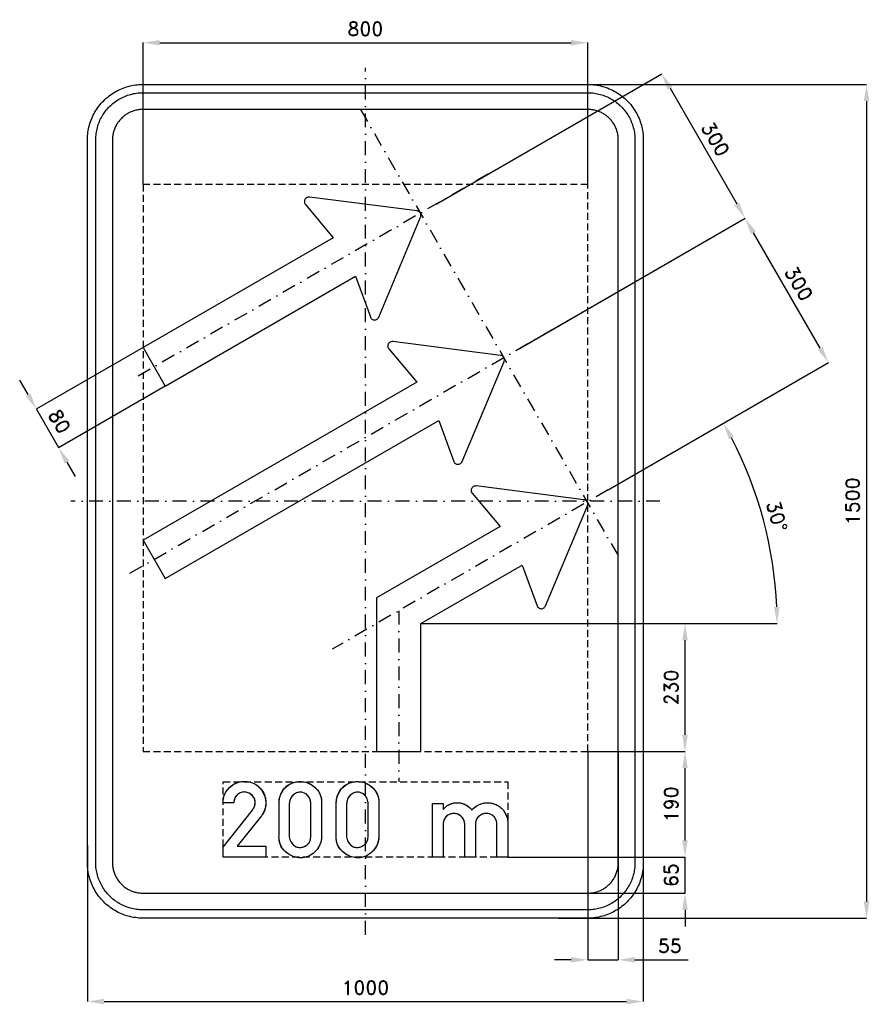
# Model space of a CAD drawing. Header units: millimetres. Extents: x -622 to 907, y -905 to 866.
import ezdxf

# ---------------------------------------------------------------- set-up
doc = ezdxf.new("R2010")
doc.units = ezdxf.units.MM
doc.header["$LTSCALE"] = 5
doc.linetypes.add('ČERCHOVANÁX2', pattern=[2, 1, -0.5, 0, -0.5])
doc.linetypes.add('ČÁRKOVANÁX2', pattern=[1.5, 1, -0.5])
doc.layers.add('Kóty', color=2, linetype='Continuous')
doc.layers.add('Značka', color=7, linetype='Continuous')
doc.styles.get("Standard").update_dxf_attribs({"font": 'romand.shx', "height": 25})
doc.dimstyles.get("Standard").update_dxf_attribs({"dimtxt": 25, "dimasz": 30, "dimexe": 0.18, "dimexo": 0.0625, "dimgap": 12.5, "dimtad": 1, "dimdec": 0, "dimzin": 0, "dimdsep": 46, "dimtxsty": 'Standard', "dimcen": 0.09, "dimadec": 0, "dimazin": 0, "dimtfac": 1, "dimtdec": 0, "dimtofl": 0, "dimtmove": 0, "dimatfit": 3, "dimfxl": 1, "dimtolj": 1, "dimtzin": 0, "dimarcsym": 0})

# ---------------------------------------------------------------- blocks, each defined once
blk = doc.blocks.new('*D0')
at = {"layer": 'Defpoints', "color": 0, "transparency": 16777216}
for p in [(256.1, -640), (575, -640), (382, -705)]:
    blk.add_point(p, dxfattribs=at)
at = {"layer": 'Kóty', "color": 0, "lineweight": -2, "transparency": 16777216}
for p, q in [((575, -610), (575, -580)), ((256.2, -640), (575.2, -640)), ((382.1, -705), (575.2, -705)), ((575, -735), (575, -765))]:
    blk.add_line(p, q, dxfattribs=at)
at = {"layer": 'Kóty', "color": 0, "transparency": 16777216}
for points in [[(570, -610), (580, -610), (575, -640)], [(570, -735), (580, -735), (575, -705)]]:
    blk.add_solid(points, dxfattribs=at)
at = {"layer": 'Kóty', "color": 0, "transparency": 16777216, "insert": (550, -672.5), "char_height": 25, "attachment_point": 5, "rotation": 90}
blk.add_mtext('\\A1;65', dxfattribs=at)
blk = doc.blocks.new('*D1')
at = {"layer": 'Defpoints', "color": 0, "transparency": 16777216}
for p in [(400, -450.0625), (575, -450.0625), (256.03, -640)]:
    blk.add_point(p, dxfattribs=at)
at = {"layer": 'Kóty', "color": 0, "lineweight": -2, "transparency": 16777216}
for p, q in [((400.0625, -450.0625), (575.18, -450.0625)), ((575, -610), (575, -480.0625)), ((256.0925, -640), (575.18, -640))]:
    blk.add_line(p, q, dxfattribs=at)
at = {"layer": 'Kóty', "color": 0, "transparency": 16777216}
for points in [[(570, -480.0625), (580, -480.0625), (575, -450.0625)], [(570, -610), (580, -610), (575, -640)]]:
    blk.add_solid(points, dxfattribs=at)
at = {"layer": 'Kóty', "color": 0, "transparency": 16777216, "insert": (550, -545.03125), "char_height": 25, "attachment_point": 5, "rotation": 90}
blk.add_mtext('\\A1;190', dxfattribs=at)
blk = doc.blocks.new('*D2')
at = {"layer": 'Defpoints', "color": 0, "transparency": 16777216}
for p in [(400, 825), (-400, 570), (400, 570)]:
    blk.add_point(p, dxfattribs=at)
at = {"layer": 'Kóty', "color": 0, "lineweight": -2, "transparency": 16777216}
for p, q in [((-400, 570.0625), (-400, 825.18)), ((-370, 825), (370, 825)), ((400, 570.0625), (400, 825.18))]:
    blk.add_line(p, q, dxfattribs=at)
at = {"layer": 'Kóty', "color": 0, "transparency": 16777216}
for points in [[(-370, 830), (-370, 820), (-400, 825)], [(370, 830), (370, 820), (400, 825)]]:
    blk.add_solid(points, dxfattribs=at)
at = {"layer": 'Kóty', "color": 0, "transparency": 16777216, "insert": (0, 850), "char_height": 25, "attachment_point": 5}
blk.add_mtext('\\A1;800', dxfattribs=at)
blk = doc.blocks.new('*D3')
at = {"layer": 'Defpoints', "color": 0, "transparency": 16777216}
for p in [(127.4, 534.8), (683, 509.2), (277.3, 275)]:
    blk.add_point(p, dxfattribs=at)
at = {"layer": 'Kóty', "color": 0, "lineweight": -2, "transparency": 16777216}
for p, q in [((127.4, 534.8), (533.2, 769.1)), ((548, 743), (668, 535.1)), ((277.4, 275), (683.2, 509.3))]:
    blk.add_line(p, q, dxfattribs=at)
at = {"layer": 'Kóty', "color": 0, "transparency": 16777216}
for points in [[(552.3, 745.5), (543.7, 740.5), (533, 769)], [(672.3, 537.6), (663.7, 532.6), (683, 509.2)]]:
    blk.add_solid(points, dxfattribs=at)
at = {"layer": 'Kóty', "color": 0, "transparency": 16777216, "insert": (629.7, 651.6), "char_height": 25, "attachment_point": 5, "rotation": 299.9979}
blk.add_mtext('\\A1;300', dxfattribs=at)
blk = doc.blocks.new('*D4')
at = {"layer": 'Defpoints', "color": 0, "transparency": 16777216}
for p in [(356.4, 750), (347.4, -750), (901.5, -750)]:
    blk.add_point(p, dxfattribs=at)
at = {"layer": 'Kóty', "color": 0, "lineweight": -2, "transparency": 16777216}
for p, q in [((356.5, 750), (901.7, 750)), ((901.5, 720), (901.5, -720)), ((347.5, -750), (901.7, -750))]:
    blk.add_line(p, q, dxfattribs=at)
at = {"layer": 'Kóty', "color": 0, "transparency": 16777216}
for points in [[(896.5, 720), (906.5, 720), (901.5, 750)], [(896.5, -720), (906.5, -720), (901.5, -750)]]:
    blk.add_solid(points, dxfattribs=at)
at = {"layer": 'Kóty', "color": 0, "transparency": 16777216, "insert": (876.5, 0), "char_height": 25, "attachment_point": 5, "rotation": 90}
blk.add_mtext('\\A1;1500', dxfattribs=at)
blk = doc.blocks.new('*D5')
at = {"layer": 'Defpoints', "color": 0, "transparency": 16777216}
for p in [(-399.9, 276.6), (-359.9, 207.3), (-551.8, 96.5)]:
    blk.add_point(p, dxfattribs=at)
at = {"layer": 'Kóty', "color": 0, "lineweight": -2, "transparency": 16777216}
for p, q in [((-400, 276.5), (-592, 165.7)), ((-606.8, 191.8), (-621.8, 217.8)), ((-360, 207.3), (-552, 96.4)), ((-536.8, 70.5), (-521.8, 44.6))]:
    blk.add_line(p, q, dxfattribs=at)
at = {"layer": 'Kóty', "color": 0, "transparency": 16777216}
for points in [[(-602.5, 194.3), (-611.1, 189.3), (-591.8, 165.8)], [(-532.5, 73), (-541.1, 68), (-551.8, 96.5)]]:
    blk.add_solid(points, dxfattribs=at)
at = {"layer": 'Kóty', "color": 0, "transparency": 16777216, "insert": (-550.2, 143.7), "char_height": 25, "attachment_point": 5, "rotation": 300.0007}
blk.add_mtext('\\A1;80', dxfattribs=at)
blk = doc.blocks.new('*D6')
at = {"layer": 'Defpoints', "color": 0, "transparency": 16777216}
for p in [(400, -450), (455, -450), (455, -825)]:
    blk.add_point(p, dxfattribs=at)
at = {"layer": 'Kóty', "color": 0, "lineweight": -2, "transparency": 16777216}
for p, q in [((400, -450.1), (400, -825.2)), ((455, -450.1), (455, -825.2)), ((370, -825), (340, -825)), ((485, -825), (580.5, -825))]:
    blk.add_line(p, q, dxfattribs=at)
at = {"layer": 'Kóty', "color": 0, "transparency": 16777216}
for points in [[(370, -820), (370, -830), (400, -825)], [(485, -820), (485, -830), (455, -825)]]:
    blk.add_solid(points, dxfattribs=at)
at = {"layer": 'Kóty', "color": 0, "transparency": 16777216, "insert": (547.7, -800), "char_height": 25, "attachment_point": 5}
blk.add_mtext('\\A1;55', dxfattribs=at)
blk = doc.blocks.new('*D7')
at = {"layer": 'Defpoints', "color": 0, "transparency": 16777216}
for p in [(500, -548.8), (-500, -619.3), (500, -900)]:
    blk.add_point(p, dxfattribs=at)
at = {"layer": 'Kóty', "color": 0, "lineweight": -2, "transparency": 16777216}
for p, q in [((500, -548.9), (500, -900.2)), ((-500, -619.4), (-500, -900.2)), ((-470, -900), (470, -900))]:
    blk.add_line(p, q, dxfattribs=at)
at = {"layer": 'Kóty', "color": 0, "transparency": 16777216}
for points in [[(-470, -895), (-470, -905), (-500, -900)], [(470, -895), (470, -905), (500, -900)]]:
    blk.add_solid(points, dxfattribs=at)
at = {"layer": 'Kóty', "color": 0, "transparency": 16777216, "insert": (0, -875), "char_height": 25, "attachment_point": 5}
blk.add_mtext('\\A1;1000', dxfattribs=at)
blk = doc.blocks.new('*D8')
at = {"layer": 'Defpoints', "color": 0, "transparency": 16777216}
for p in [(100.01, -219.993), (575, -219.993), (400, -450.0625)]:
    blk.add_point(p, dxfattribs=at)
at = {"layer": 'Kóty', "color": 0, "lineweight": -2, "transparency": 16777216}
for p, q in [((100.0725, -219.993), (575.18, -219.993)), ((575, -420.0625), (575, -249.993)), ((400.0625, -450.0625), (575.18, -450.0625))]:
    blk.add_line(p, q, dxfattribs=at)
at = {"layer": 'Kóty', "color": 0, "transparency": 16777216}
for points in [[(570, -249.993), (580, -249.993), (575, -219.993)], [(570, -420.0625), (580, -420.0625), (575, -450.0625)]]:
    blk.add_solid(points, dxfattribs=at)
at = {"layer": 'Kóty', "color": 0, "transparency": 16777216, "insert": (550, -335.02775), "char_height": 25, "attachment_point": 5, "rotation": 90}
blk.add_mtext('\\A1;230', dxfattribs=at)
blk = doc.blocks.new('*D9')
at = {"layer": 'Defpoints', "color": 0, "transparency": 16777216}
for p in [(436.6, 20.5), (729.7, -94.9), (100.1, -220), (575.2, -220), (-59.9, -266.1)]:
    blk.add_point(p, dxfattribs=at)
at = {"layer": 'Kóty', "color": 0, "lineweight": -2, "transparency": 16777216}
for p, q in [((436.7, 20.6), (644.3, 140.4)), ((575.2, -220), (740.8, -220))]:
    blk.add_line(p, q, dxfattribs=at)
blk.add_arc((20, -220), 720.6, 2.3854, 27.6125, dxfattribs=at)
at = {"layer": 'Kóty', "color": 0, "transparency": 16777216}
for points in [[(654.2, 111.6), (662.9, 116.4), (644.1, 140.3)], [(745, -189.9), (735, -190.1), (740.6, -220)]]:
    blk.add_solid(points, dxfattribs=at)
at = {"layer": 'Kóty', "color": 0, "transparency": 16777216, "insert": (740.2, -27), "char_height": 25, "attachment_point": 5, "rotation": 284.9989}
blk.add_mtext('\\A1;30°', dxfattribs=at)
blk = doc.blocks.new('*D10')
at = {"layer": 'Defpoints', "color": 0, "transparency": 16777216}
for p in [(683, 509.2), (286.7, 280.4), (436.6, 20.5)]:
    blk.add_point(p, dxfattribs=at)
at = {"layer": 'Kóty', "color": 0, "lineweight": -2, "transparency": 16777216}
for p, q in [((286.7, 280.4), (683.2, 509.3)), ((818, 275.3), (698, 483.2)), ((436.7, 20.6), (833.2, 249.4))]:
    blk.add_line(p, q, dxfattribs=at)
at = {"layer": 'Kóty', "color": 0, "transparency": 16777216}
for points in [[(702.3, 485.7), (693.7, 480.7), (683, 509.2)], [(822.3, 277.8), (813.7, 272.8), (833, 249.4)]]:
    blk.add_solid(points, dxfattribs=at)
at = {"layer": 'Kóty', "color": 0, "transparency": 16777216, "insert": (779.7, 391.8), "char_height": 25, "attachment_point": 5, "rotation": 299.9979}
blk.add_mtext('\\A1;300', dxfattribs=at)

msp = doc.modelspace()

# ---------------------------------------------------------------- linework, layer by layer
at = {"layer": 'Kóty'}
for points in [[(-591.8, 165.8), (-551.8, 96.5)], [(575, -705), (575, -640)], [(400, -825), (455, -825)]]:
    msp.add_lwpolyline(points, dxfattribs=at)
at = {"layer": 'Značka', "color": 6, "linetype": 'ČERCHOVANÁX2', "ltscale": 5}
for p, q in [((220.4, 588.5), (-423.4, 216.9)), ((-423.4, -129.5), (436.6, 366.9)), ((436.6, 20.5), (-59.9, -266.1)), ((60, -196.9), (60, -505))]:
    msp.add_line(p, q, dxfattribs=at)
for points in [[(0, -780), (0, 780)], [(-8.9, 705), (455, -98.3)], [(530, 0), (-530, 0)]]:
    msp.add_lwpolyline(points, dxfattribs=at)
at = {"layer": 'Značka', "color": 5}
for points in [[(-400, -750), (-400.4, -750), (-400.8, -750, -0.03218), (-413.7, -749.1, -0.035443), (-426.4, -746.5, -0.036267), (-438.7, -742.3, -0.03442), (-450.2, -736.5, -0.033722), (-461, -729.3, -0.034085), (-470.7, -720.7, -0.034209), (-479.3, -711, -0.034229), (-486.5, -700.2, -0.034044), (-492.3, -688.7, -0.033412), (-496.5, -676.4, -0.034127), (-499.1, -663.7, -0.036745), (-500, -650.8), (-500, -650.4), (-500, -650), (-500, 650), (-500, 650.4), (-500, 650.8, -0.03218), (-499.1, 663.7, -0.035441), (-496.5, 676.4, -0.03627), (-492.3, 688.7, -0.034417), (-486.5, 700.2, -0.033719), (-479.3, 711, -0.034078), (-470.7, 720.7, -0.034208), (-461, 729.3, -0.034227), (-450.2, 736.5, -0.034051), (-438.7, 742.3, -0.033416), (-426.4, 746.5, -0.034129), (-413.7, 749.1, -0.036746), (-400.8, 750), (-400.4, 750), (-400, 750), (400, 750), (400.4, 750), (400.8, 750, -0.032179), (413.7, 749.1, -0.035451), (426.4, 746.5, -0.036282), (438.7, 742.3, -0.034425), (450.2, 736.5, -0.033731), (461, 729.3, -0.034081), (470.7, 720.7, -0.034214), (479.3, 711, -0.034229), (486.5, 700.2, -0.034034), (492.3, 688.6, -0.033411), (496.5, 676.4, -0.034122), (499.1, 663.7, -0.036741), (500, 650.8), (500, 650.4), (500, 650), (500, -650), (500, -650.4), (500, -650.8, -0.032179), (499.1, -663.7, -0.035442), (496.5, -676.4, -0.036264), (492.3, -688.7, -0.034415), (486.5, -700.2, -0.033719), (479.3, -711, -0.034086), (470.7, -720.7, -0.034205), (461, -729.3, -0.03423), (450.2, -736.5, -0.034046), (438.7, -742.3, -0.033413), (426.4, -746.5, -0.034127), (413.7, -749.1, -0.036745), (400.8, -750), (400.4, -750), (400, -750), (-400, -750)], [(-400, -735), (-400.3, -735), (-400.7, -735, -0.03218), (-411.6, -734.2, -0.035443), (-422.4, -732, -0.036267), (-432.9, -728.5, -0.03442), (-442.7, -723.5, -0.033721), (-451.9, -717.4, -0.034085), (-460.1, -710.1, -0.034209), (-467.4, -701.9, -0.034229), (-473.5, -692.7, -0.034045), (-478.4, -682.9, -0.033412), (-482, -672.4, -0.034127), (-484.3, -661.6, -0.036745), (-485, -650.7), (-485, -650.3), (-485, -650), (-485, 650), (-485, 650.3), (-485, 650.7, -0.032181), (-484.2, 661.6, -0.035444), (-482, 672.4, -0.036267), (-478.5, 682.9, -0.034419), (-473.5, 692.7, -0.033711), (-467.4, 701.9, -0.034078), (-460.1, 710.1, -0.034195), (-451.9, 717.4, -0.034219), (-442.7, 723.5, -0.034051), (-432.9, 728.4, -0.033409), (-422.4, 732, -0.034121), (-411.6, 734.3, -0.036745), (-400.7, 735), (-400.3, 735), (-400, 735), (400, 735), (400.3, 735), (400.7, 735, -0.032174), (411.6, 734.2, -0.03544), (422.4, 732, -0.036261), (432.9, 728.5, -0.03443), (442.7, 723.5, -0.033731), (451.9, 717.4, -0.03408), (460.1, 710.1, -0.034212), (467.4, 701.9, -0.03423), (473.5, 692.7, -0.034037), (478.4, 682.9, -0.033418), (482, 672.4, -0.034127), (484.3, 661.6, -0.036751), (485, 650.7), (485, 650.3), (485, 650), (485, -650), (485, -650.3), (485, -650.7, -0.032185), (484.2, -661.6, -0.03545), (482, -672.4, -0.036271), (478.5, -682.9, -0.034419), (473.5, -692.7, -0.033715), (467.4, -701.9, -0.034083), (460.1, -710.1, -0.034209), (451.9, -717.4, -0.034231), (442.7, -723.5, -0.034042), (432.9, -728.4, -0.033411), (422.4, -732, -0.034127), (411.6, -734.3, -0.036745), (400.7, -735), (400.3, -735), (400, -735), (-400, -735)], [(-400, -705), (400, -705), (400.2, -705), (400.4, -705, 0.03218), (407.5, -704.5, 0.035442), (414.5, -703.1, 0.036265), (421.3, -700.8, 0.034422), (427.6, -697.6, 0.033717), (433.6, -693.6, 0.034088), (438.9, -688.9, 0.034212), (443.6, -683.6, 0.034229), (447.6, -677.6, 0.034042), (450.7, -671.3, 0.033412), (453.1, -664.5, 0.034125), (454.5, -657.5, 0.036743), (455, -650.4), (455, -650.2), (455, -650), (455, 650), (455, 650.2), (455, 650.4, 0.032187), (454.5, 657.5, 0.035442), (453.1, 664.5, 0.036278), (450.8, 671.3, 0.034421), (447.6, 677.6, 0.033718), (443.6, 683.5, 0.034078), (438.9, 688.9, 0.034199), (433.6, 693.6, 0.034236), (427.6, 697.6, 0.03403), (421.3, 700.8, 0.033395), (414.5, 703, 0.034109), (407.5, 704.5, 0.036744), (400.4, 705), (400.2, 705), (400, 705), (-400, 705), (-400.2, 705), (-400.4, 705, 0.032171), (-407.5, 704.5, 0.035429), (-414.5, 703, 0.036266), (-421.3, 700.8, 0.034431), (-427.6, 697.6, 0.033735), (-433.6, 693.6, 0.034079), (-438.9, 688.9, 0.034224), (-443.6, 683.5, 0.034235), (-447.6, 677.6, 0.03404), (-450.7, 671.3, 0.033409), (-453.1, 664.5, 0.034125), (-454.5, 657.5, 0.036745), (-455, 650.4), (-455, 650.2), (-455, 650), (-455, -650), (-455, -650.2), (-455, -650.4, 0.03218), (-454.5, -657.5, 0.035443), (-453.1, -664.5, 0.036267), (-450.8, -671.3, 0.034421), (-447.6, -677.6, 0.033721), (-443.6, -683.6, 0.034084), (-438.9, -688.9, 0.034208), (-433.6, -693.6, 0.03423), (-427.6, -697.6, 0.034044), (-421.3, -700.7, 0.033412), (-414.5, -703.1, 0.034127), (-407.5, -704.5, 0.036745), (-400.4, -705), (-400.2, -705), (-400, -705)], [(-360, 207.3), (-17.7, 404.9), (9.1, 331.6), (9.2, 331.1), (9.4, 330.7, 0.063569), (10.5, 329.1, 0.064158), (11.9, 327.8, 0.079628), (14, 326.7, 0.079763), (16.4, 326.3, 0.07962), (18.8, 326.6, 0.077678), (20.9, 327.6, 0.063977), (22.4, 328.8, 0.069712), (23.5, 330.3), (23.7, 330.8), (24, 331.2), (99.4, 511.3), (99.5, 511.7), (99.6, 512, 0.049067), (100, 513.4, 0.049119), (100, 514.9, 0.061125), (99.7, 516.7, 0.06139), (98.9, 518.4, 0.061035), (97.9, 519.9, 0.059507), (96.4, 521.1, 0.049113), (95.1, 521.8, 0.053763), (93.7, 522.2), (93.4, 522.3), (93, 522.3), (-100.7, 547.1), (-101.2, 547.1), (-101.6, 547.1, 0.063564), (-103.5, 546.9, 0.064121), (-105.3, 546.3, 0.079631), (-107.3, 544.9, 0.079763), (-108.7, 543, 0.079546), (-109.6, 540.7, 0.077622), (-109.7, 538.3, 0.064026), (-109.3, 536.5, 0.069681), (-108.4, 534.8), (-108.1, 534.4), (-107.8, 534), (-57.7, 474.2), (-400, 276.5), (-360, 207.3)], [(-360, -139.2), (132.3, 145.1), (159.1, 71.7), (159.2, 71.3), (159.4, 70.9, 0.063623), (160.5, 69.3, 0.064181), (161.9, 68, 0.079615), (164, 66.9, 0.079769), (166.4, 66.5, 0.079539), (168.8, 66.8, 0.077598), (170.9, 67.8, 0.063995), (172.4, 69, 0.069667), (173.5, 70.5, 0.01408), (173.8, 71), (174, 71.4), (249.4, 251.5), (249.5, 251.8), (249.6, 252.2, 0.049096), (250, 253.6, 0.049117), (250, 255.1, 0.061117), (249.7, 256.9, 0.061363), (248.9, 258.6, 0.06101), (247.9, 260.1, 0.059434), (246.4, 261.3, 0.049113), (245.2, 262, 0.05371), (243.8, 262.4), (243.4, 262.5), (243, 262.5), (49.3, 287.3), (48.8, 287.3), (48.4, 287.3, 0.063563), (46.5, 287.1, 0.064121), (44.7, 286.4, 0.079637), (42.7, 285.1, 0.079753), (41.3, 283.2, 0.079532), (40.5, 280.9, 0.077603), (40.3, 278.5, 0.064041), (40.7, 276.7, 0.0697), (41.6, 275), (41.9, 274.6), (42.2, 274.2), (92.3, 214.3), (-400, -69.9), (-360, -139.2)], [(100, -450), (100, -220), (282.3, -114.8), (309.1, -188.1), (309.2, -188.5), (309.4, -189, 0.063569), (310.5, -190.5, 0.064158), (311.9, -191.8, 0.079605), (314, -192.9, 0.079763), (316.4, -193.3, 0.079544), (318.8, -193, 0.077607), (320.9, -192, 0.063977), (322.4, -190.8, 0.069639), (323.5, -189.3), (323.8, -188.9), (324, -188.4), (399.4, -8.3), (399.5, -8), (399.6, -7.6, 0.049055), (400, -6.2, 0.049076), (400, -4.7, 0.061085), (399.7, -2.9, 0.061332), (398.9, -1.2, 0.06101), (397.9, 0.3, 0.059457), (396.4, 1.4, 0.049091), (395.2, 2.2, 0.053659), (393.8, 2.6), (393.4, 2.7), (393, 2.7), (199.3, 27.5), (198.8, 27.5), (198.4, 27.5, 0.063565), (196.5, 27.3, 0.064181), (194.7, 26.6, 0.079604), (192.7, 25.3, 0.079755), (191.3, 23.4, 0.079539), (190.5, 21.1, 0.077629), (190.3, 18.7, 0.063989), (190.7, 16.8, 0.069671), (191.6, 15.1), (191.9, 14.8), (192.2, 14.4), (242.3, -45.5), (20, -173.8), (20, -450), (100, -450)], [(-256, -640), (-256, -622), (-203.2, -555.5), (-202.4, -554.5), (-201.7, -553.5, 0.082979), (-198.8, -547.5, 0.094398), (-198.2, -540.9, 0.092153), (-199.6, -534.9, 0.084026), (-203, -529.7, 0.098147), (-209, -525, 0.106049), (-216.2, -523.1, 0.106166), (-223.6, -524, 0.099953), (-230.1, -527.8, 0.083728), (-234.2, -532.5, 0.091654), (-236.3, -538.2), (-236.6, -540.2), (-236.8, -542.4), (-256, -542.4), (-256, -540.5), (-255.9, -538.7, -0.059423), (-254.3, -530.6, -0.058226), (-250.8, -523, -0.072148), (-244.4, -514.7, -0.07222), (-235.9, -508.6, -0.061481), (-227.8, -505.3, -0.059942), (-219, -504, -0.083062), (-206.6, -505.4, -0.087044), (-195.2, -510.9, -0.08776), (-186.2, -519.7, -0.087787), (-180.6, -530.9, -0.068479), (-178.9, -540.5, -0.062417), (-179.7, -550.3, -0.05069), (-181.8, -557.5, -0.06184), (-185.5, -564), (-186.2, -565), (-186.9, -566), (-230.8, -620.7), (-179, -620.7), (-179, -640), (-256, -640)], [(-256, -640), (-256, -622), (-203.2, -555.5), (-202.4, -554.5), (-201.7, -553.5), (-198.9, -547.5), (-198.2, -540.9), (-199.6, -534.9), (-203, -529.7), (-209, -525, 0.106039), (-216.2, -523.1, 0.106164), (-223.6, -524, 0.100155), (-230.1, -527.8), (-234.1, -532.5), (-236.3, -538.2), (-236.6, -540.2), (-236.8, -542.4), (-256, -542.4), (-256, -540.5), (-255.9, -538.7), (-254.3, -530.6), (-250.8, -523), (-244.4, -514.7), (-235.9, -508.6), (-227.8, -505.3, -0.059925), (-219, -504, -0.083064), (-206.6, -505.4, -0.087117), (-195.2, -510.9), (-186.2, -519.7), (-180.6, -530.9), (-178.9, -540.5), (-179.7, -550.3), (-181.8, -557.5), (-185.5, -564), (-186.2, -565), (-186.9, -566), (-230.8, -620.7), (-179, -620.7), (-179, -640), (-256, -640)], [(-155.3, -544.1), (-155.3, -542.9), (-155.3, -541.7, -0.049027), (-154.5, -534.3, -0.049993), (-152.1, -527.2, -0.079542), (-145.9, -517, -0.089097), (-136.8, -509.4, -0.059795), (-129.8, -506.2, -0.052021), (-122.3, -504.6, -0.062017), (-112.5, -504.6, -0.0645), (-103, -507, -0.055438), (-95.6, -510.7, -0.055487), (-89.2, -515.9, -0.051106), (-84.6, -521.5, -0.054889), (-81.2, -528, -0.045257), (-79.5, -533.5, -0.045992), (-78.8, -539.3), (-78.7, -541.3), (-78.8, -543.3), (-78.8, -602.1), (-78.8, -603.3), (-78.8, -604.5, -0.051778), (-79.7, -611.5, -0.049691), (-82, -618.2, -0.066797), (-87, -626.7, -0.065912), (-94.1, -633.5, -0.061103), (-101.7, -638.2, -0.064144), (-110.2, -640.8, -0.069662), (-120, -641.3, -0.06745), (-129.6, -639.2, -0.056816), (-137.3, -635.5, -0.049603), (-144.1, -630.3, -0.048062), (-149.2, -624.8, -0.065902), (-152.9, -618.2, -0.054756), (-154.7, -612.3, -0.042369), (-155.3, -606.2), (-155.4, -604.1), (-155.3, -602.1), (-155.3, -544.1)], [(-155.3, -544.1), (-155.4, -542.9), (-155.3, -541.7), (-154.5, -534.3), (-152.1, -527.2), (-145.9, -517), (-136.8, -509.4), (-129.8, -506.2), (-122.3, -504.6, -0.062018), (-112.5, -504.6, -0.064542), (-103, -507), (-95.6, -510.7), (-89.2, -515.9), (-84.6, -521.5), (-81.2, -528), (-79.5, -533.5), (-78.8, -539.3), (-78.7, -541.3), (-78.8, -543.3), (-78.8, -602.1), (-78.8, -603.3), (-78.8, -604.5), (-79.7, -611.5), (-82, -618.2), (-87, -626.7), (-94.1, -633.5), (-101.7, -638.2), (-110.2, -640.8, -0.069663), (-120, -641.3, -0.067473), (-129.6, -639.2), (-137.3, -635.5), (-144.1, -630.3), (-149.2, -624.8), (-152.9, -618.2), (-154.7, -612.3), (-155.3, -606.2), (-155.4, -604.1), (-155.3, -602.1), (-155.3, -544.1)], [(-52.3, -544.1), (-52.3, -542.9), (-52.3, -541.7, -0.049027), (-51.4, -534.3, -0.049993), (-49.1, -527.2, -0.079542), (-42.9, -517, -0.089097), (-33.8, -509.4, -0.059795), (-26.8, -506.2, -0.052021), (-19.3, -504.6, -0.062017), (-9.5, -504.6, -0.0645), (0.1, -507, -0.055438), (7.4, -510.7, -0.055487), (13.8, -515.9, -0.05112), (18.4, -521.5, -0.054948), (21.8, -528, -0.045236), (23.5, -533.5, -0.045971), (24.2, -539.3), (24.3, -541.3), (24.2, -543.3), (24.2, -602.1), (24.2, -603.3), (24.2, -604.5, -0.051727), (23.3, -611.5, -0.049691), (21, -618.2, -0.066776), (16, -626.7, -0.065912), (8.9, -633.5, -0.061103), (1.3, -638.2, -0.064144), (-7.2, -640.8, -0.069662), (-17, -641.3, -0.06745), (-26.5, -639.2, -0.056816), (-34.2, -635.5, -0.049603), (-41.1, -630.3, -0.048062), (-46.2, -624.8, -0.065902), (-49.9, -618.2, -0.054756), (-51.7, -612.3, -0.042369), (-52.3, -606.2), (-52.4, -604.1), (-52.3, -602.1), (-52.3, -544.1)], [(-52.3, -544.1), (-52.3, -542.9), (-52.3, -541.7), (-51.5, -534.3), (-49.1, -527.2), (-42.9, -517), (-33.8, -509.4), (-26.8, -506.2), (-19.3, -504.6, -0.062018), (-9.5, -504.6, -0.064542), (0, -507), (7.4, -510.7), (13.8, -515.9), (18.4, -521.5), (21.8, -528), (23.5, -533.5), (24.2, -539.3), (24.3, -541.3), (24.2, -543.3), (24.2, -602.1), (24.2, -603.3), (24.2, -604.5), (23.3, -611.5), (21, -618.2), (16, -626.7), (8.9, -633.5), (1.3, -638.2), (-7.2, -640.8, -0.069663), (-17, -641.3, -0.067473), (-26.5, -639.2), (-34.3, -635.5), (-41.1, -630.3), (-46.2, -624.8), (-49.9, -618.2), (-51.7, -612.3), (-52.3, -606.2), (-52.4, -604.1), (-52.3, -602.1), (-52.3, -544.1)], [(-136.8, -544.1), (-136.8, -602.1), (-136.8, -602.9), (-136.8, -603.7, 0.073896), (-135.9, -608.7, 0.059534), (-133.6, -613.4, 0.07072), (-129.8, -618.2, 0.094586), (-124.7, -621.5, 0.108402), (-118, -622.8, 0.087552), (-111, -621.5, 0.078152), (-105.5, -618.6, 0.08816), (-101.3, -614.2, 0.061776), (-99.4, -610.5, 0.061171), (-98.4, -606.5), (-98.2, -604.3), (-98.1, -602.1), (-98.1, -544.1), (-98.2, -542.2), (-98.5, -540.3, 0.058339), (-99.7, -535.5, 0.06472), (-102.1, -531.2, 0.088089), (-106.7, -526.6, 0.097889), (-112.6, -523.9, 0.099846), (-119.2, -523.5, 0.088265), (-125.5, -525.5, 0.074164), (-130.2, -528.7, 0.0757), (-133.7, -533.1, 0.0526), (-135.4, -536.7, 0.046116), (-136.4, -540.6), (-136.6, -542.4), (-136.8, -544.1)], [(-136.8, -544.1), (-136.8, -602.1), (-136.8, -602.9), (-136.8, -603.7), (-135.9, -608.7), (-133.6, -613.4), (-129.8, -618.2), (-124.7, -621.5, 0.108474), (-118, -622.8, 0.08751), (-111, -621.5), (-105.5, -618.6), (-101.3, -614.2), (-99.4, -610.5), (-98.4, -606.5), (-98.2, -604.3), (-98.1, -602.1), (-98.1, -544.1), (-98.2, -542.2), (-98.5, -540.3), (-99.7, -535.5), (-102.1, -531.2), (-106.7, -526.6), (-112.6, -523.9, 0.09985), (-119.2, -523.5, 0.088157), (-125.5, -525.5), (-130.2, -528.7), (-133.7, -533.1), (-135.4, -536.7), (-136.4, -540.6), (-136.6, -542.4), (-136.8, -544.1)], [(-33.8, -544.1), (-33.8, -602.1), (-33.8, -602.9), (-33.8, -603.7, 0.073896), (-32.8, -608.7, 0.059534), (-30.6, -613.4, 0.07072), (-26.8, -618.2, 0.094586), (-21.7, -621.5, 0.108402), (-14.9, -622.8, 0.087552), (-8, -621.5, 0.078152), (-2.5, -618.6, 0.08816), (1.7, -614.2, 0.061776), (3.6, -610.5, 0.061171), (4.7, -606.5), (4.8, -604.3), (4.9, -602.1), (4.9, -544.1), (4.8, -542.2), (4.6, -540.3, 0.058339), (3.3, -535.5, 0.06472), (0.9, -531.2, 0.088089), (-3.7, -526.6, 0.097889), (-9.6, -523.9, 0.099846), (-16.2, -523.5, 0.088265), (-22.5, -525.5, 0.074164), (-27.2, -528.7, 0.0757), (-30.7, -533.1, 0.0526), (-32.4, -536.7, 0.046116), (-33.4, -540.6), (-33.6, -542.4), (-33.8, -544.1)], [(-33.8, -544.1), (-33.8, -602.1), (-33.8, -602.9), (-33.8, -603.7), (-32.9, -608.7), (-30.6, -613.4), (-26.8, -618.2), (-21.7, -621.5, 0.108474), (-15, -622.8, 0.08751), (-8, -621.5), (-2.5, -618.6), (1.7, -614.2), (3.6, -610.5), (4.6, -606.5), (4.8, -604.3), (4.9, -602.1), (4.9, -544.1), (4.8, -542.2), (4.5, -540.3), (3.3, -535.5), (0.9, -531.2), (-3.7, -526.6), (-9.6, -523.9, 0.09985), (-16.2, -523.5, 0.088157), (-22.5, -525.5), (-27.2, -528.7), (-30.6, -533.1), (-32.4, -536.7), (-33.4, -540.6), (-33.6, -542.4), (-33.8, -544.1)], [(120.7, -640), (120.7, -543.5), (140, -543.5), (140, -554.3), (141.1, -553.1), (142.2, -551.9, -0.053826), (147.4, -547.6, -0.054636), (153.5, -544.6, -0.049778), (159.4, -542.8, -0.049905), (165.4, -542.3, -0.044599), (170.8, -542.7, -0.045344), (176, -544.1, -0.041534), (180.8, -546.2, -0.034755), (185.2, -549), (187.6, -550.9), (189.8, -553.1), (190.8, -554.3), (191.8, -555.6), (192.9, -554.2), (194.1, -552.9, -0.072075), (201.3, -547.3, -0.066457), (209.9, -543.8, -0.03551), (214.6, -542.7, -0.035838), (219.4, -542.3, -0.05052), (226.3, -542.9, -0.04966), (233, -544.8, -0.06829), (241.4, -549.3, -0.073302), (248.2, -556, -0.056844), (252.2, -562.4, -0.048865), (254.8, -569.4), (255.5, -572), (255.9, -574.6), (256, -575.8), (256, -577), (256, -640), (236.7, -640), (236.7, -580.9), (236.6, -580.2), (236.6, -579.4), (236, -575.8), (234.7, -572.4, 0.067689), (232, -568.3, 0.066944), (228.3, -565, 0.073553), (223.5, -562.6, 0.074316), (218.2, -561.6, 0.080741), (212.3, -562.2, 0.08066), (206.9, -564.6, 0.070507), (203, -567.8, 0.075361), (200.2, -571.9, 0.050741), (198.9, -575.4), (198.2, -579.1), (198.1, -579.6), (198, -580.1), (198, -640), (178.7, -640), (178.7, -580.5), (178.7, -579.7), (178.6, -578.9, 0.073777), (177.5, -574.1, 0.069026), (175, -569.7, 0.074719), (171.3, -565.8, 0.073774), (166.6, -563.1, 0.089056), (159.9, -561.6, 0.093657), (153.2, -562.5, 0.073326), (148.6, -564.7, 0.071143), (144.8, -568, 0.077005), (141.7, -572.8, 0.077991), (140.2, -578.3), (140.1, -579.1), (140, -579.8), (140, -640), (120.7, -640)], [(120.7, -640), (120.7, -543.5), (140, -543.5), (140, -554.3), (141.1, -553.1), (142.2, -551.9), (147.4, -547.6), (153.5, -544.6), (159.4, -542.8, -0.049906), (165.4, -542.3, -0.044558), (170.8, -542.7), (176, -544.1), (180.8, -546.2), (185.2, -549), (187.6, -550.9), (189.8, -553.1), (190.8, -554.3), (191.8, -555.6), (192.9, -554.2), (194.1, -552.9), (201.3, -547.3), (209.9, -543.8), (214.6, -542.7), (219.4, -542.3, -0.050548), (226.3, -542.9), (233, -544.8), (241.4, -549.3), (248.2, -556), (252.2, -562.4), (254.8, -569.4), (255.5, -572), (255.9, -574.6), (256, -575.8), (256, -577), (256, -640), (236.7, -640), (236.7, -580.9), (236.6, -580.2), (236.6, -579.4), (236, -575.8), (234.7, -572.4), (232, -568.3), (228.3, -565), (223.5, -562.6), (218.2, -561.6, 0.080731), (212.3, -562.2), (206.9, -564.6), (203, -567.8), (200.2, -571.9), (198.9, -575.4), (198.2, -579.1), (198.1, -579.6), (198, -580.1), (198, -640), (178.7, -640), (178.7, -580.5), (178.7, -579.7), (178.6, -578.9), (177.5, -574.1), (175, -569.7), (171.3, -565.8), (166.6, -563.1, 0.089078), (159.9, -561.6, 0.09368), (153.2, -562.5), (148.6, -564.7), (144.9, -568), (141.7, -572.8), (140.2, -578.3), (140.1, -579.1), (140, -579.8), (140, -640), (120.7, -640)]]:
    msp.add_lwpolyline(points, format="xyb", dxfattribs=at)
at = {"layer": 'Značka', "color": 6, "linetype": 'ČÁRKOVANÁX2', "ltscale": 2.5}
for points in [[(-400, -450), (400, -450), (400, 570), (-400, 570), (-400, -450)], [(-256, -640), (-256, -505), (256, -505), (256, -640), (-256, -640)], [(-256, -640), (-256, -505), (256, -505), (256, -640), (-256, -640)]]:
    msp.add_lwpolyline(points, dxfattribs=at)

# ---------------------------------------------------------------- dimensions: what is measured, and where the dimension line sits
at = {"layer": 'Kóty'}
for base, p1, p2, picture, middle in [((400, 825), (-400, 570), (400, 570), '*D2', (0, 850)), ((455, -825), (400, -450), (455, -450), '*D6', (547.7, -800)), ((500, -900), (-500, -619.3), (500, -548.8), '*D7', (0, -875))]:
    dim = msp.add_linear_dim(base=base, p1=p1, p2=p2, dimstyle='Standard', dxfattribs=at)
    dim.commit()
    dim.dimension.update_dxf_attribs({"geometry": picture, "text_midpoint": middle})
for p1, p2, distance, picture, middle in [((127.4, 534.8), (277.3, 275), 468.4, '*D3', (629.7, 651.6)), ((436.6, 20.5), (286.7, 280.4), -457.7, '*D10', (779.7, 391.8)), ((-399.9, 276.6), (-359.9, 207.3), -221.5, '*D5', (-550.2, 143.7))]:
    dim = msp.add_aligned_dim(p1=p1, p2=p2, distance=distance, dimstyle='Standard', dxfattribs=at)
    dim.commit()
    dim.dimension.update_dxf_attribs({"geometry": picture, "text_midpoint": middle})
for base, p1, p2, picture, middle in [((901.5, -750), (356.4, 750), (347.4, -750), '*D4', (876.5, 0)), ((575, -220), (400, -450.1), (100, -220), '*D8', (550, -335)), ((575, -450.1), (256, -640), (400, -450.1), '*D1', (550, -545)), ((575, -640), (382, -705), (256.1, -640), '*D0', (550, -672.5))]:
    dim = msp.add_linear_dim(base=base, p1=p1, p2=p2, angle=90, dimstyle='Standard', dxfattribs=at)
    dim.commit()
    dim.dimension.update_dxf_attribs({"geometry": picture, "text_midpoint": middle})
dim = msp.add_angular_dim_2l(base=(729.7, -94.9), line1=((436.6, 20.5), (-59.9, -266.1)), line2=((100.1, -220), (575.2, -220)), dimstyle='Standard', dxfattribs=at)
dim.commit()
dim.dimension.update_dxf_attribs({"geometry": '*D9', "text_midpoint": (740.2, -27)})

doc.saveas('drawing.dxf')
